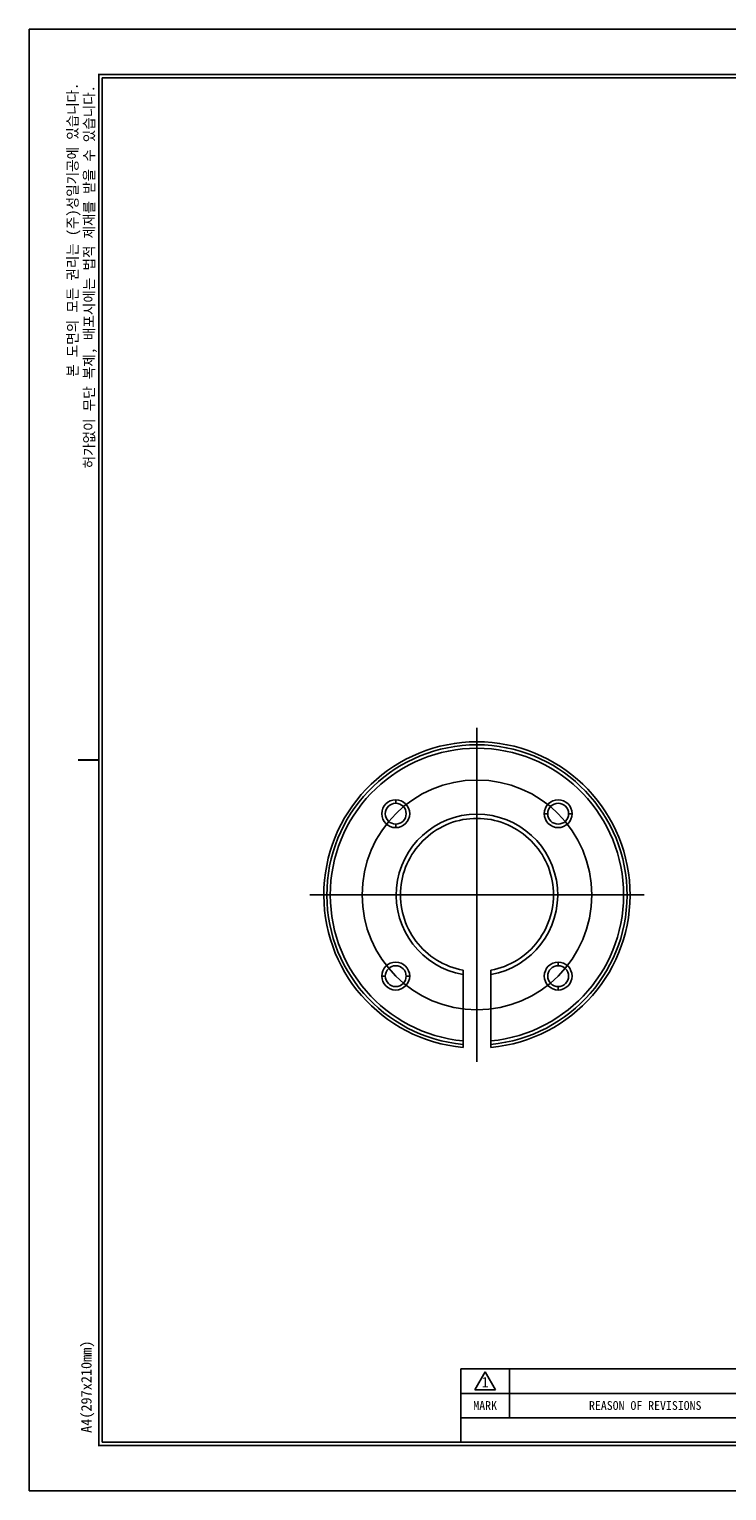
# Model space of a CAD drawing. Header units: millimetres. Extents: x 6818 to 6967, y -760 to -655.
# Tile 1 of 3: x 6818 to 6868, y -760 to -655. Entities that reach past the tile are written whole.
import ezdxf
from ezdxf.enums import TextEntityAlignment as Align

# ---------------------------------------------------------------- set-up
doc = ezdxf.new("R2010")
doc.units = ezdxf.units.MM
doc.header["$LTSCALE"] = 5
doc.linetypes.add('CENTER2', pattern=[28.575, 19.05, -3.175, 3.175, -3.175])
for name, color, linetype in [('D', 7, 'Continuous'), ('가는실선', 1, 'Continuous'), ('외형선', 3, 'Continuous'), ('중심선', 1, 'CENTER2'), ('피치선', 1, 'Continuous')]:
    doc.layers.add(name, color=color, linetype=linetype)
doc.styles.add('H', font='txt')

# ---------------------------------------------------------------- blocks, each defined once
blk = doc.blocks.new('A4도각')
at = {"layer": 'D', "color": 1}
for p, q in [((64, 14.51), (65.5, 17.1)), ((65.5, 17.1), (67, 14.51)), ((64, 14.51), (67, 14.51))]:
    blk.add_line(p, q, dxfattribs=at)
at = {"layer": '가는실선'}
for p, q in [((69, 17.5), (69, 10.5)), ((147, 14), (62, 14))]:
    blk.add_line(p, q, dxfattribs=at)
at = {"layer": '외형선'}
for p, q in [((160, 17.5), (62, 17.5)), ((62, 17.5), (62, 7)), ((147, 10.5), (62, 10.5))]:
    blk.add_line(p, q, dxfattribs=at)
at = {"layer": '외형선', "color": 0}
blk.add_lwpolyline([(297, 210), (0, 210), (0, 0), (297, 0)], close=True, dxfattribs=at)
at = {"layer": '외형선', "const_width": 0.25}
blk.add_lwpolyline([(290.5, 6.5), (290.5, 203.5), (10, 203.5), (10, 6.5)], close=True, dxfattribs=at)
at = {"layer": '외형선'}
blk.add_lwpolyline([(290, 7), (290, 203), (10.5, 203), (10.5, 7)], close=True, dxfattribs=at)
at = {"layer": '외형선', "const_width": 0.3}
blk.add_lwpolyline([(10, 105), (7, 105)], dxfattribs=at)
at = {"color": 3}
for s, height, p in [('1', 1.5, (65.5, 15.61)), ('MARK', 1.25, (65.5, 12.25)), ('REASON OF REVISIONS', 1.25, (88.5, 12.25))]:
    blk.add_text(s, height=height, dxfattribs=at).set_placement(p, align=Align.MIDDLE_CENTER)
at = {"color": 3, "char_height": 1.5, "attachment_point": 5, "rotation": 90, "style": 'H'}
for s, insert in [('본 도면의 모든 권리는 (주)성일기공에 있습니다.', (6.42, 181.18)), ('허가없이 무단 복제, 배포시에는 법적 제재를 받을 수 있습니다.', (8.79, 174.43)), ('A4(297x210mm)', (8.4, 14.95))]:
    blk.add_mtext(s, dxfattribs=dict(at, insert=insert))
at = {"color": 3}
for tag, height, p in [('REASONOFREVISIONS', 1.25, (88.5, 15.75)), ('REVISIONER', 1.25, (114.5, 15.75)), ('CHECKER', 1.25, (127.5, 15.75)), ('REVISIONDATE', 1.25, (140.5, 15.75)), ('HEATTREAT', 0.8, (153.5, 14)), ('SCALE', 1.5, (257.25, 10.25)), ('DATE', 1.5, (281.75, 10.25)), ('APRROVEDFINISH', 0.8, (153.5, 8.8))]:
    blk.add_attdef(tag, text='', height=height, dxfattribs=at).set_placement(p, align=Align.MIDDLE_CENTER)
for tag, p in [('필렛', (179.25, 10.9)), ('모따기', (179.25, 8.3))]:
    blk.add_attdef(tag, text='', height=1.15, dxfattribs=at).set_placement(p, align=Align.MIDDLE_LEFT)
at = {"layer": '외형선'}
for tag, height, p in [('APPROVED', 1.5, (219.75, 30.83)), ('도면타이틀', 5, (265.5, 26.5)), ('CHECKED', 1.5, (219.75, 26.5)), ('DRAWED', 1.5, (219.75, 22.17)), ('도면번호', 2.5, (270.25, 16.75)), ('도면SIZE', 2, (237.76, 11.44))]:
    blk.add_attdef(tag, text='', height=height, dxfattribs=at).set_placement(p, align=Align.MIDDLE_CENTER)

msp = doc.modelspace()

# ---------------------------------------------------------------- linework, layer by layer
at = {"layer": '외형선'}
for p, q in [((6844.4843, -710.3638), (6844.4843, -710.6138)), ((6855.1515, -711.3638), (6855.4015, -711.3638)), ((6857.1515, -711.3638), (6856.9015, -711.3638)), ((6844.4843, -712.3638), (6844.4843, -712.1138)), ((6856.1515, -722.031), (6856.1515, -722.281)), ((6843.4843, -723.031), (6843.7343, -723.031)), ((6845.4843, -723.031), (6845.2343, -723.031)), ((6849.3179, -722.6057), (6849.3179, -722.9105)), ((6849.3179, -727.6848), (6849.3179, -722.9105)), ((6851.3179, -722.9105), (6851.3179, -722.6057)), ((6851.3179, -727.6849), (6851.3179, -722.9105)), ((6856.1515, -724.031), (6856.1515, -723.781)), ((6849.3179, -727.6849), (6849.3179, -727.9338)), ((6849.3179, -728.1519), (6849.3179, -727.8993)), ((6851.3179, -727.9338), (6851.3179, -727.6849)), ((6851.3179, -728.1519), (6851.3179, -727.8993))]:
    msp.add_line(p, q, dxfattribs=at)
for centre, radius, start, end in [((6850.3179, -717.1974), 11, 275.215909, 264.784091), ((6850.3179, -717.1974), 10.7829, 275.321221, 264.678779), ((6850.3179, -717.1974), 10.535, 275.446798, 264.553247), ((6844.4843, -711.3638), 1, 90, 270), ((6844.4843, -711.3638), 0.75, 90, 270), ((6844.4843, -711.3638), 1, 270, 90), ((6844.4843, -711.3638), 0.75, 270, 90), ((6856.1515, -711.3638), 1, 0, 180), ((6856.1515, -711.3638), 0.75, 0, 180), ((6850.3179, -717.1973), 5.8, 279.928101, 260.072034), ((6856.1515, -711.3638), 1, 180, 0), ((6856.1515, -711.3638), 0.75, 180, 0), ((6844.4843, -723.031), 1, 0, 180), ((6844.4843, -723.031), 0.75, 0, 180), ((6856.1515, -723.031), 1, 90, 270), ((6856.1515, -723.031), 0.75, 90, 270), ((6856.1515, -723.031), 1, 270, 90), ((6856.1515, -723.031), 0.75, 270, 90), ((6844.4843, -723.031), 1, 180, 0), ((6844.4843, -723.031), 0.75, 180, 0)]:
    msp.add_arc(centre, radius, start, end, dxfattribs=at)
msp.add_open_spline([(6851.3179, -722.6057), (6851.9846, -722.4825), (6852.6281, -722.2345), (6853.7823, -721.5226), (6854.2927, -721.0589), (6855.1115, -719.9779), (6855.4197, -719.361), (6855.7924, -718.0571), (6855.8568, -717.3705), (6855.733, -716.0201), (6855.5449, -715.3567), (6854.9413, -714.1423), (6854.5261, -713.5917), (6853.5244, -712.6776), (6852.9382, -712.3144), (6851.6738, -711.8242), (6850.996, -711.6974), (6849.6399, -711.6974), (6848.962, -711.8242), (6847.6976, -712.3144), (6847.1114, -712.6776), (6846.1097, -713.5917), (6845.6945, -714.1423), (6845.0909, -715.3567), (6844.9028, -716.0201), (6844.779, -717.3705), (6844.8434, -718.0571), (6845.2161, -719.361), (6845.5243, -719.9779), (6846.3431, -721.0589), (6846.8535, -721.5226), (6848.0077, -722.2345), (6848.6511, -722.4825), (6849.3179, -722.6057)], degree=3, knots=[0, 0, 0, 0, 0.0625, 0.0625, 0.125, 0.125, 0.1875, 0.1875, 0.25, 0.25, 0.3125, 0.3125, 0.375, 0.375, 0.4375, 0.4375, 0.5, 0.5, 0.5625, 0.5625, 0.625, 0.625, 0.6875, 0.6875, 0.75, 0.75, 0.8125, 0.8125, 0.875, 0.875, 0.9375, 0.9375, 1, 1, 1, 1], dxfattribs=at)
at = {"layer": '중심선'}
for p, q in [((6850.3179, -729.1974), (6850.3179, -705.1974)), ((6838.3179, -717.1974), (6862.3179, -717.1974))]:
    msp.add_line(p, q, dxfattribs=at)
at = {"layer": '피치선'}
msp.add_circle((6850.3179, -717.1974), 8.25, dxfattribs=at)

# ---------------------------------------------------------------- block references
at = {"xscale": 0.5, "yscale": 0.5, "zscale": 0.5}
msp.add_blockref('A4도각', (6818.1557, -760.0054), dxfattribs=at)

doc.saveas('drawing.dxf')
